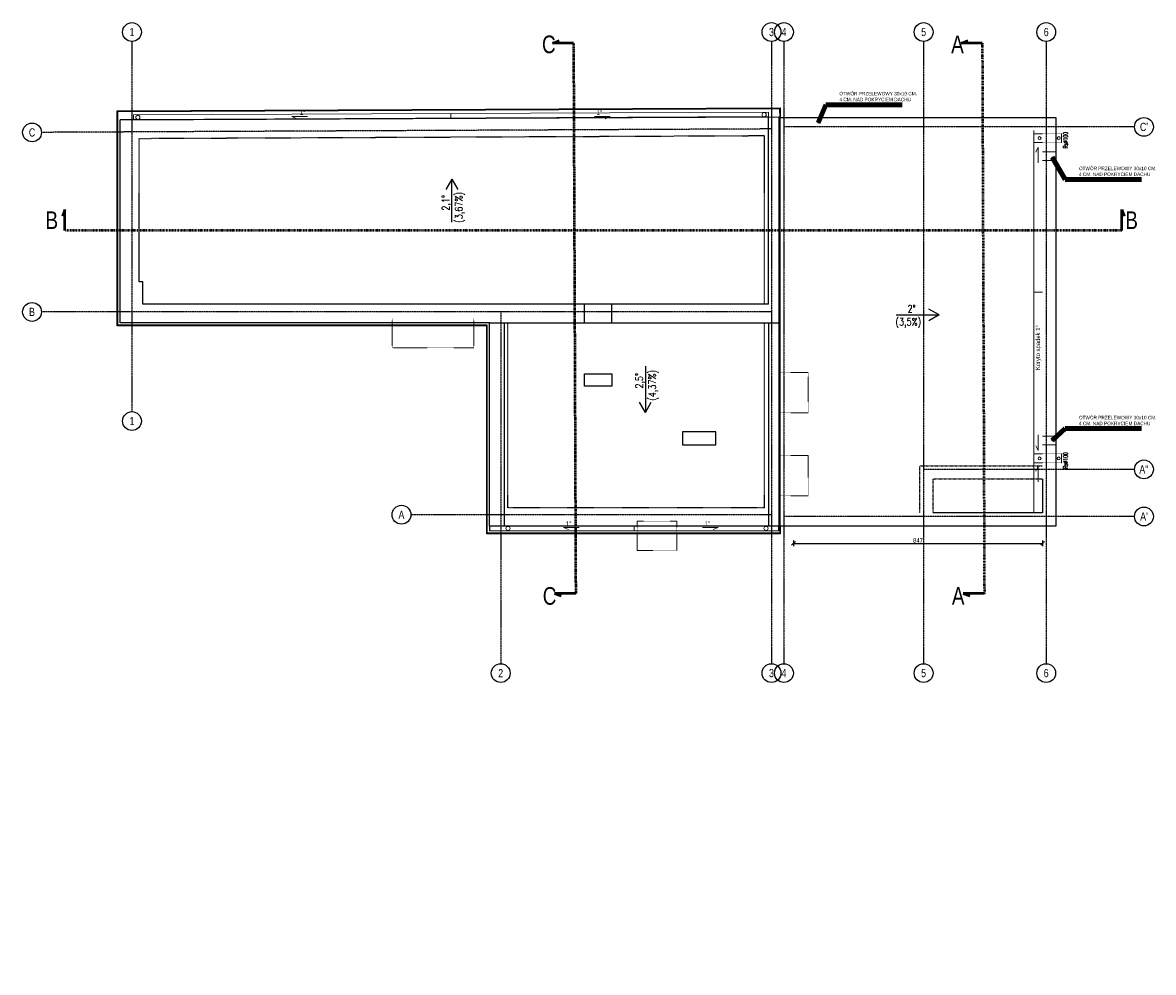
# Model space of a CAD drawing. Header units: centimetres. Extents: x 0 to 55409, y -2708 to 14680.
# Tile 75 of 215: x 29207 to 33053, y 7095 to 10324. Entities that reach past the tile are written whole.
import ezdxf
from ezdxf.enums import TextEntityAlignment as Align

# ---------------------------------------------------------------- set-up
doc = ezdxf.new("R2010")
doc.units = ezdxf.units.CM
doc.header["$LTSCALE"] = 0.01
for name, pattern in [('Ciągłe', [0]), ('DASHDOT', [25.4, 12.7, -6.35, 0, -6.35]), ('DASHED', [19.05, 12.7, -6.35]), ('DASHED2', [9.525, 6.35, -3.175])]:
    doc.linetypes.add(name, pattern=pattern)
for name, color, linetype in [('A-Dach-G', 12, 'Continuous'), ('A_Ściany istniejące', 9, 'Continuous'), ('CKDACH_OPIS', 3, 'Continuous'), ('CKIZOLACJE', 2, 'Continuous'), ('CKOPIS_WIDOK', 3, 'Continuous'), ('CKSCIANY_POD', 7, 'Continuous'), ('CKSCIANY_WIDOK', 7, 'Ciągłe'), ('CKSIATKA', 7, 'DASHDOT'), ('CKSIATKA_OPIS', 3, 'Continuous'), ('PODKŁAD STAN ISTNIEJĄCY', 7, 'Continuous')]:
    doc.layers.add(name, color=color, linetype=linetype)
for name, color, linetype, lineweight in [('A-Wyburzenia', 35, 'DASHED2', 0), ('CKDACH_RYNNY', 7, 'Continuous', 18), ('CKPRZEKROJ_OZN', 4, 'DASHDOT', 50)]:
    doc.layers.add(name, color=color, linetype=linetype, lineweight=lineweight)
doc.styles.add('RomanS', font='romans.shx', dxfattribs={"width": 0.8})
doc.styles.get("Standard").update_dxf_attribs({"font": 'ic-simplex.shx', "width": 0.8})
doc.dimstyles.new('CADKON cm', dxfattribs={"dimscale": 10, "dimtxt": 2.5, "dimasz": 2.5, "dimexe": 1.8, "dimexo": 5, "dimgap": 0.6, "dimtad": 1, "dimrnd": 0.1, "dimtxsty": 'Standard', "dimblk1": 'OBLIQUE', "dimblk2": 'OBLIQUE', "dimsah": 1, "dimcen": 2.5, "dimadec": 1, "dimazin": 2, "dimtfac": 1, "dimtix": 1, "dimtmove": 2, "dimatfit": 3, "dimldrblk": 'OPEN30', "dimfxl": 5, "dimfxlon": 1, "dimtfill": 1, "dimtolj": 1, "dimarcsym": 0})
doc.dimstyles.new('Kopia2 CADKON cm', dxfattribs={"dimscale": 5, "dimtxt": 3, "dimasz": 2.5, "dimexe": 1.8, "dimexo": 5, "dimgap": 0.6, "dimtad": 1, "dimrnd": 0.5, "dimtxsty": 'Standard', "dimblk1": 'OBLIQUE', "dimblk2": 'OBLIQUE', "dimsah": 1, "dimcen": 2.5, "dimadec": 1, "dimazin": 2, "dimtfac": 1, "dimtix": 1, "dimtmove": 2, "dimatfit": 3, "dimldrblk": 'OPEN30', "dimfxl": 2, "dimfxlon": 1, "dimtfill": 1, "dimtolj": 1, "dimarcsym": 0})

# ---------------------------------------------------------------- blocks, each defined once
blk = doc.blocks.new('A$7E8919B7181BA')
at = {"linetype": 'DASHED2'}
for p, q in [((-13.4, 564.1), (2113.6, 573.6)), ((-13.4, 76.1), (-13.4, 564.1)), ((2113.6, 0), (2113.6, 573.6)), ((1240.6, -691.4), (1240.6, -62.9)), ((2113.6, -691.4), (2113.6, -63)), ((2113.6, -691.4), (1240.6, -691.4))]:
    blk.add_line(p, q, dxfattribs=at)
for points in [[(1050.4, 425.4), (1030.4, 390.8)], [(1050.4, 279.7), (1050.4, 425.4)], [(1050.4, 425.4), (1070.4, 390.8)], [(1708.8, -210), (1708.8, -367.3)], [(1708.8, -367.3), (1688.8, -332.7)], [(1708.8, -367.3), (1728.8, -332.7)], [(1179.1, -753.9), (1179.1, -769.9)]]:
    blk.add_lwpolyline(points)
at = {"layer": 'A-Wyburzenia', "ltscale": 2}
for p, q in [((1816.1, -737), (1681.1, -737)), ((1681.1, -757.2), (1681.1, -837))]:
    blk.add_line(p, q, dxfattribs=at)
for points in [[(847.5, -48), (847.5, -148)], [(1125.5, -48), (1125.5, -148)], [(847.5, -148), (1125.5, -148)], [(2162.6, -231.5), (2262.6, -231.5)], [(2262.6, -369.5), (2262.6, -231.5)], [(2162.6, -369.5), (2262.6, -369.5)], [(2162.6, -513.5), (2262.6, -513.5)], [(2262.6, -651.5), (2262.6, -513.5)], [(2162.6, -651.5), (2262.6, -651.5)], [(1681.1, -757.2), (1681.1, -737)], [(1816.1, -757.2), (1816.1, -737)], [(1816.1, -757.2), (1816.1, -837)], [(1681.1, -837), (1816.1, -837)]]:
    blk.add_lwpolyline(points, dxfattribs=at)
at = {"layer": 'A_Ściany istniejące'}
for p, q in [((-32.5, 627.8), (-77.4, 627.5)), ((0, 76), (-13.4, 76)), ((1179.1, -62.9), (2162.6, -63)), ((1229.1, -753.9), (1229.1, -62.9)), ((2127.6, -63), (2127.6, -753.9)), ((2162.6, -769.9), (2162.6, -753.9))]:
    blk.add_line(p, q, dxfattribs=at)
for points in [[(2127.6, 0), (2127.6, 637.4), (-32.3, 627.7)], [(2127.6, 0), (0, 0), (0, 76)], [(1502, -63), (1502, 0)], [(1595, -63), (1595, 0)], [(1948.7, -434), (1834.7, -434), (1834.7, -477.6), (1948.7, -477.6), (1948.7, -434)]]:
    blk.add_lwpolyline(points, dxfattribs=at)
blk.add_lwpolyline([(1502, -278.7), (1502, -236.7), (1595, -236.7), (1595, -278.7)], close=True, dxfattribs=at)
at = {"layer": 'CKDACH_RYNNY'}
for points in [[(-32.5, 627.8), (-32.5, 643.7), (2127.6, 653.3), (2127.7, 637.4)], [(1047.6, 632.6), (1047.6, 648.5)], [(1179.1, -753.9), (2162.6, -753.9)], [(1670.8, -769.9), (1670.8, -753.9)], [(1179.1, -769.9), (2162.6, -769.9)]]:
    blk.add_lwpolyline(points, dxfattribs=at)
for centre in [(-17.4, 635.3), (2112.6, 644.7), (1241.4, -761.9), (2119.2, -761.9)]:
    blk.add_circle(centre, 7, dxfattribs=at)
at = {"layer": 'CKIZOLACJE'}
blk.add_lwpolyline([(2162.6, -4968.4), (1179.1, -4968.4), (1179.1, -4279.4)], dxfattribs=at)
at = {"style": 'RomanS', "width": 0.8}
for s, p in [('2,1%%D', (1042, 318.4)), ('(3,67%)', (1086.4, 277.2)), ('2,5%%D', (1700.4, -286.6)), ('(4,37%)', (1744.8, -327.9))]:
    blk.add_text(s, height=25, rotation=90, dxfattribs=at).set_placement(p)
blk = doc.blocks.new('_OBLIQUE')
at = {"color": 0, "linetype": 'ByBlock'}
blk.add_line((-0.5, -0.5), (0.5, 0.5), dxfattribs=at)
blk = doc.blocks.new('*D459')
at = {"layer": 'CKIZOLACJE', "color": 0, "lineweight": -2}
for p, q in [((31829.2, 8563.5), (31829.2, 8544.5)), ((31829.2, 8553.5), (32676.2, 8553.5)), ((32676.2, 8563.5), (32676.2, 8544.5))]:
    blk.add_line(p, q, dxfattribs=at)
at = {"layer": 'CKIZOLACJE', "color": 0, "lineweight": -2, "xscale": 12.5, "yscale": 12.5, "zscale": 12.5, "rotation": 180}
blk.add_blockref('_OBLIQUE', (31829.2, 8553.5), dxfattribs=at)
at = {"layer": 'CKIZOLACJE', "color": 0, "lineweight": -2, "xscale": 12.5, "yscale": 12.5, "zscale": 12.5}
blk.add_blockref('_OBLIQUE', (32676.2, 8553.5), dxfattribs=at)
at = {"layer": 'CKIZOLACJE', "color": 0, "insert": (32252.7, 8564), "char_height": 15, "attachment_point": 5, "bg_fill": 3, "box_fill_scale": 1.1, "bg_fill_color": 256, "bg_fill_true_color": 13158600, "bg_fill_transparency": 0}
blk.add_mtext('\\A1;847', dxfattribs=at)
blk = doc.blocks.new('_Open30')
at = {"color": 0, "linetype": 'ByBlock', "lineweight": -2}
for p, q in [((-1, 0.27), (0, 0)), ((0, 0), (-1, -0.27)), ((0, 0), (-1, 0))]:
    blk.add_line(p, q, dxfattribs=at)
blk = doc.blocks.new('A$7E8919E232A89')
at = {"layer": 'CKPRZEKROJ_OZN', "linetype": 'Continuous'}
for p, q in [((1406.4, 324.3), (1428.8, 332.6)), ((1478.1, 324.3), (1406.4, 324.3)), ((2796.3, 324.3), (2818.7, 332.6)), ((2868, 324.3), (2796.3, 324.3)), ((-252.2, -242), (-260.5, -264.4)), ((-252.2, -313.7), (-252.2, -242)), ((3342.2, -313.7), (3342.2, -242)), ((3342.2, -242), (3350.4, -264.4)), ((1485.2, -1546.9), (1413.4, -1546.9)), ((1413.4, -1546.9), (1435.9, -1555.1)), ((2875.1, -1546.8), (2803.3, -1546.8)), ((2803.3, -1546.8), (2825.8, -1555))]:
    blk.add_line(p, q, dxfattribs=at)
at = {"layer": 'CKPRZEKROJ_OZN', "ltscale": 2}
blk.add_line((1477.7, 324.3), (1485.2, -1546.9), dxfattribs=at)
at = {"layer": 'CKPRZEKROJ_OZN', "ltscale": 20}
for p, q in [((2868, 324.3), (2875.1, -1546.8)), ((3342.2, -313.7), (-252.2, -313.7))]:
    blk.add_line(p, q, dxfattribs=at)
at = {"layer": 'CKPRZEKROJ_OZN', "lineweight": 18, "width": 0.8}
for s, p in [('C', (1393.7, 319.7)), ('A', (2783.6, 319.7)), ('B', (-296.8, -278.1)), ('B', (3375.9, -278.1)), ('C', (1396.2, -1555.6)), ('A', (2786.1, -1555.5))]:
    blk.add_text(s, height=60, dxfattribs=at).set_placement(p, align=Align.MIDDLE_CENTER)
blk = doc.blocks.new('A$7E8A383135198')
at = {"layer": 'CKSIATKA', "ltscale": 10}
for p, q in [((40, 268.2), (40, -990.4)), ((2215, 268.2), (2215, -1847.5)), ((2257.5, 268.2), (2257.5, -1847.5)), ((2732.5, 268.2), (2732.5, -1847.5)), ((3149.5, 268.2), (3149.5, -1847.5)), ((2215, -29.3), (-268, -41)), ((3450, -22.4), (2257.5, -22.4)), ((2215, -651.4), (-268, -651.4)), ((1294, -651.4), (1294, -1847.5)), ((3450, -1186.8), (2732.5, -1186.8)), ((2215, -1340.9), (988.5, -1340.9)), ((3450, -1346.8), (2257.5, -1346.8))]:
    blk.add_line(p, q, dxfattribs=at)
at = {"layer": 'CKSIATKA_OPIS'}
for centre in [(40, 300.2), (40, 300.2), (2215, 300.2), (2215, 300.2), (2257.5, 300.2), (2257.5, 300.2), (2732.5, 300.2), (2732.5, 300.2), (3149.5, 300.2), (3149.5, 300.2), (3482, -22.4), (-300, -41.1), (-300, -41.1), (-300, -651.4), (-300, -651.4), (40, -1022.4), (3482, -1186.8), (956.5, -1340.9), (3482, -1346.8), (1294, -1879.4), (1294, -1879.4), (2215, -1879.4), (2215, -1879.4), (2257.5, -1879.4), (2257.5, -1879.4), (2732.5, -1879.4), (2732.5, -1879.4), (3149.5, -1879.4), (3149.5, -1879.4)]:
    blk.add_circle(centre, 32, dxfattribs=at)
at = {"layer": 'CKSIATKA_OPIS', "width": 0.8}
for s, p in [('1', (40, 300.2)), ('3', (2215, 300.2)), ('4', (2257.5, 300.2)), ('5', (2732.5, 300.2)), ('6', (3149.5, 300.2)), ('C', (-300, -41.1)), ('C', (-300, -41.1)), ("C'", (3482, -22.4)), ('B', (-300, -651.4)), ('B', (-300, -651.4)), ('1', (40, -1022.4)), ("A''", (3482, -1186.8)), ('A', (956.5, -1340.9)), ('A', (956.5, -1340.9)), ("A'", (3482, -1346.8)), ('2', (1294, -1879.4)), ('3', (2215, -1879.4)), ('4', (2257.5, -1879.4)), ('5', (2732.5, -1879.4)), ('6', (3149.5, -1879.4))]:
    blk.add_text(s, height=28, dxfattribs=at).set_placement(p, align=Align.MIDDLE)

msp = doc.modelspace()

# ---------------------------------------------------------------- linework, layer by layer
at = {"layer": 'A-Dach-G'}
for points in [[(32324.285, 9330.423), (32289.644, 9350.423)], [(32178.521, 9330.423), (32324.285, 9330.423)], [(32324.285, 9330.423), (32289.644, 9310.423)]]:
    msp.add_lwpolyline(points, dxfattribs=at)
at = {"layer": 'A_Ściany istniejące'}
msp.add_lwpolyline([(29539.236, 9994.023), (31779.169, 10004.09), (31779.236, 8612.59), (30795.736, 8612.59), (30795.736, 9303.59), (29539.236, 9303.59), (29539.236, 9994.023)], dxfattribs=at)
at = {"layer": 'CKDACH_OPIS', "lineweight": 5}
for points in [[(30176.664, 10005.23), (30123.123, 10005.23), (30139.564, 9997.368)], [(31151.807, 10005.23), (31205.349, 10005.23), (31188.908, 9997.368)], [(32661.751, 9847.1), (32661.751, 9900.641), (32653.89, 9884.2)], [(32661.751, 8922.628), (32661.751, 8869.087), (32653.89, 8885.528)], [(32661.751, 8762.663), (32661.751, 8816.205), (32653.89, 8799.764)], [(31100.56, 8608.181), (31047.019, 8608.181), (31063.46, 8600.32)], [(31519.412, 8608.181), (31572.953, 8608.181), (31556.512, 8600.32)]]:
    msp.add_lwpolyline(points, dxfattribs=at)
at = {"layer": 'CKDACH_RYNNY'}
for points in [[(32676.236, 9946.474), (32646.236, 9946.382), (32646.236, 9916.382), (32676.236, 9916.474)], [(32646.236, 9407.414), (32676.236, 9407.414)], [(32646.236, 8857.737), (32676.236, 8857.646)], [(32646.236, 8857.737), (32646.236, 8827.737)], [(32646.236, 8657.737), (32646.267, 8827.737)], [(32676.236, 8827.646), (32646.236, 8827.737)]]:
    msp.add_lwpolyline(points, dxfattribs=at)
at = {"layer": 'CKDACH_RYNNY', "linetype": 'DASHED'}
for points in [[(32676.236, 9916.474), (32741.236, 9916.474), (32741.236, 9946.474)], [(32676.236, 9946.474), (32741.236, 9946.474)], [(32676.328, 9885.474), (32721.236, 9885.474)], [(32676.328, 9855.474), (32721.236, 9855.474)], [(32676.328, 8918.646), (32721.236, 8918.646)], [(32676.328, 8888.646), (32721.236, 8888.646)], [(32676.236, 8857.646), (32741.236, 8857.646), (32741.236, 8827.646)], [(32676.236, 8827.646), (32741.236, 8827.646)]]:
    msp.add_lwpolyline(points, dxfattribs=at)
at = {"layer": 'CKDACH_RYNNY'}
for centre in [(32666.236, 9931.474), (32731.236, 9931.474), (32666.236, 8842.646), (32731.236, 8842.646)]:
    msp.add_circle(centre, 5, dxfattribs=at)
at = {"layer": 'CKIZOLACJE'}
for points in [[(31784.238, 8612.737), (31784.238, 8586.362), (30785.736, 8586.362), (30785.736, 9293.59), (29529.237, 9293.59), (29529.147, 10023.896), (31784.08, 10034.053), (31784.236, 10002.09)], [(31782.238, 8612.737), (31782.237, 8588.362), (30787.736, 8588.362), (30787.736, 9295.59), (29531.237, 9295.59), (29531.147, 10021.905), (31782.089, 10032.044), (31782.236, 10002.08)], [(32676.236, 8772.737), (32676.236, 8657.737), (32304.236, 8657.737)]]:
    msp.add_lwpolyline(points, dxfattribs=at)
at = {"layer": 'CKSCIANY_POD', "linetype": 'DASHDOT'}
for points in [[(32259.236, 8657.737), (32259.236, 8817.737), (32676.236, 8817.737)], [(32304.236, 8657.737), (32304.236, 8772.737), (32676.236, 8772.737)]]:
    msp.add_lwpolyline(points, dxfattribs=at)
at = {"layer": 'CKSCIANY_WIDOK'}
msp.add_lwpolyline([(31784.236, 10002.09), (32721.236, 10002.09), (32721.236, 8612.737), (31784.236, 8612.737)], close=True, dxfattribs=at)

# ---------------------------------------------------------------- block references
at = {"layer": 'PODKŁAD STAN ISTNIEJĄCY'}
msp.add_blockref('A$7E8919B7181BA', (29616.644, 9366.513), dxfattribs=at)

# ---------------------------------------------------------------- texts
at = {"layer": 'A-Dach-G', "style": 'RomanS', "width": 0.8}
for s, p in [('2%%D', (32217.298, 9338.817)), ('(3,5%)', (32176.085, 9294.43))]:
    msp.add_text(s, height=25, dxfattribs=at).set_placement(p)
at = {"layer": 'CKDACH_OPIS', "lineweight": 5, "char_height": 15, "width": 199.52193, "attachment_point": 9, "rotation": 359.77223}
for insert in [(30169.478, 10010.618), (31178.959, 10010.618), (31074.171, 8613.57), (31546.564, 8613.57)]:
    msp.add_mtext('1°', dxfattribs=dict(at, insert=insert))
at = {"layer": 'CKDACH_OPIS', "lineweight": -3, "char_height": 15, "width": 64.03215, "attachment_point": 3, "rotation": 90.001771, "style": 'RomanS'}
for insert in [(32746.867, 9952.184), (32746.867, 8863.356)]:
    msp.add_mtext('\\W0.6;Rs∅100', dxfattribs=dict(at, insert=insert))
at = {"layer": 'CKOPIS_WIDOK', "char_height": 12, "width": 355.57659, "attachment_point": 7}
for insert in [(31985.393, 10056.665), (32799.895, 9802.337), (32799.895, 8955.229)]:
    msp.add_mtext('\\A1;OTWÓR PRZELEWOWY 30x10 CM.\\P4 CM. NAD POKRYCIEM DACHU', dxfattribs=dict(at, insert=insert))

# ---------------------------------------------------------------- leaders
at = {"layer": 'CKOPIS_WIDOK', "annotation_type": 0, "has_hookline": 1, "hookline_direction": 0, "text_width": 233.664}
for points in [[(31913.247, 9983.905), (31939.014, 10045.219), (31959.014, 10045.219)], [(32708.922, 9866.38), (32753.516, 9790.891), (32773.516, 9790.891)], [(32708.922, 8902.93), (32753.516, 8943.783), (32773.516, 8943.783)]]:
    msp.add_leader(points, dimstyle='CADKON cm', override={"dimasz": 2, "dimclrd": 0, "dimldrblk": 'DotSmall', "dimlwd": 65534}, dxfattribs=at)

# ---------------------------------------------------------------- next in the draw order: texts
at = {"layer": 'CKDACH_OPIS', "lineweight": 5, "insert": (32672.716, 9295.488), "char_height": 15, "width": 157.86779, "attachment_point": 9, "rotation": 89.77223, "bg_fill": 3, "box_fill_scale": 1, "bg_fill_color": 251, "bg_fill_transparency": 0}
msp.add_mtext('Koryto spadek 1°', dxfattribs=at)

# ---------------------------------------------------------------- next in the draw order: dimensions: what is measured, and where the dimension line sits
at = {"layer": 'CKIZOLACJE'}
dim = msp.add_linear_dim(base=(32676.236, 8553.532), p1=(31829.236, 8657.737), p2=(32676.236, 8657.737), dimstyle='Kopia2 CADKON cm', dxfattribs=at)
dim.commit()
dim.dimension.update_dxf_attribs({"geometry": '*D459', "text_midpoint": (32252.736, 8564.032)})

# ---------------------------------------------------------------- next in the draw order: linework, layer by layer
at = {"layer": 'CKDACH_RYNNY'}
msp.add_lwpolyline([(32646.267, 8857.737), (32646.236, 9957.09)], dxfattribs=at)

# ---------------------------------------------------------------- next in the draw order: block references
at = {"layer": 'CKIZOLACJE'}
for name, p in [('A$7E8A383135198', (29539.236, 9992.023)), ('A$7E8919E232A89', (29603.234, 9930.59))]:
    msp.add_blockref(name, p, dxfattribs=at)

doc.saveas('drawing.dxf')
